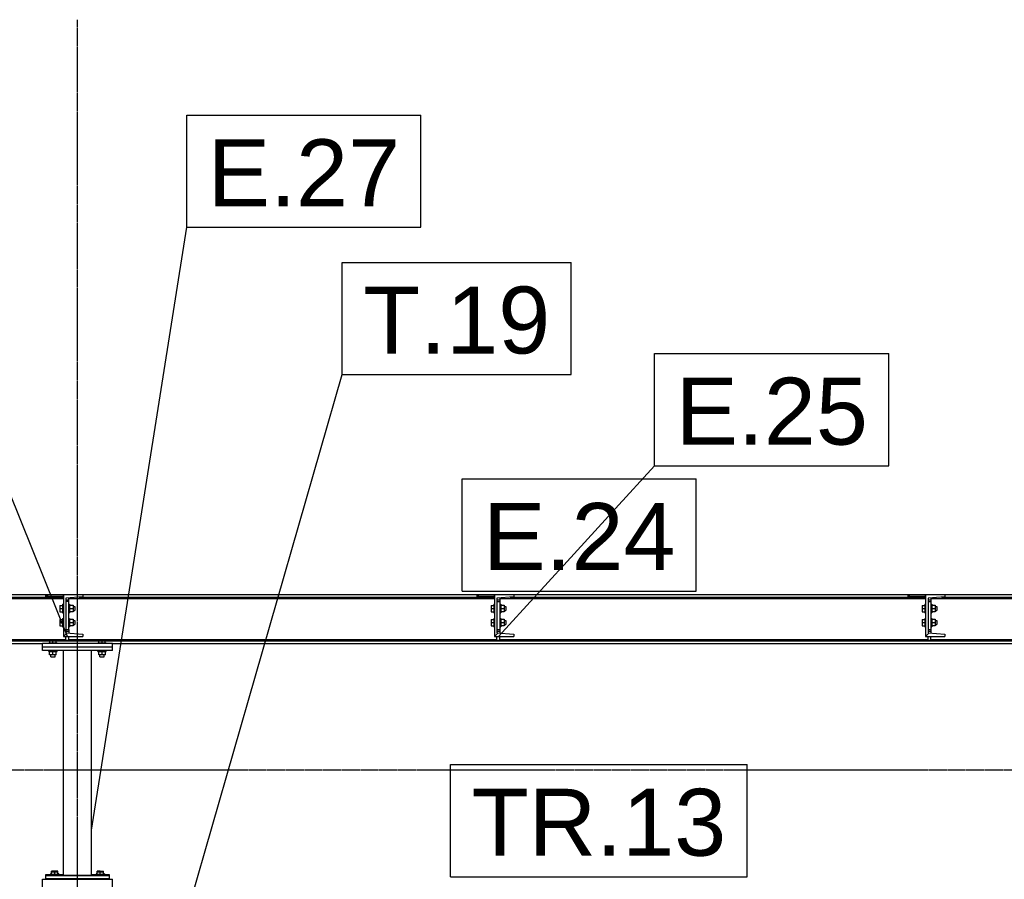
# Model space of a CAD drawing. Header units: millimetres. Extents: x -19654 to 22346, y -14260 to 15440.
# Tile 11 of 22: x -5877 to -3067, y 4487 to 6940. Entities that reach past the tile are written whole.
import ezdxf

# ---------------------------------------------------------------- set-up
doc = ezdxf.new("R2010")
doc.units = ezdxf.units.MM
doc.linetypes.add('DXK_LINE_DOT3', pattern=[5.9187, 2.979, -0.9799, 0.9799, -0.9799])
for name, color, linetype in [('TS_INNE_OBIEKTY', 7, 'Continuous'), ('TS_LINIE_WIDOCZNE', 7, 'Continuous'), ('TS_OPISY', 7, 'Continuous'), ('TS_OPISY_LINIE', 7, 'Continuous'), ('TS_OPISY_RAMKA', 7, 'Continuous'), ('TS_WYPELNIENIE', 7, 'Continuous')]:
    doc.layers.add(name, color=color, linetype=linetype)
doc.styles.add('Arial', font='ARIAL.TTF', dxfattribs={"height": 0.2})

# ---------------------------------------------------------------- blocks, each defined once
blk = doc.blocks.new('Part-305655477-1776 - 1303')
at = {"layer": 'TS_WYPELNIENIE', "linetype": 'Continuous'}
h = blk.add_hatch(dxfattribs=at)
h.set_pattern_fill('', color=256, scale=70, style=0, pattern_type=0)
h.set_pattern_definition([(45, (-4521.7, 5180), (-157.15, 157.15), [])])
h.paths.add_polyline_path([(-4521.7, 5300), (-4521.7, 5180), (-4466.7, 5180), (-4466.7, 5186.8), (-4514.7, 5190.6), (-4514.7, 5289.4), (-4466.7, 5293.2), (-4466.7, 5300)])
at = {"layer": 'TS_INNE_OBIEKTY', "color": 1, "linetype": 'Continuous'}
for p, q in [((-4521.7, 5300), (-4466.7, 5300)), ((-4521.7, 5300), (-4521.7, 5180)), ((-4466.7, 5293.2), (-4514.7, 5289.4)), ((-4514.7, 5289.4), (-4514.7, 5190.6)), ((-4466.7, 5300), (-4466.7, 5293.2)), ((-4521.7, 5180), (-4466.7, 5180)), ((-4514.7, 5190.6), (-4466.7, 5186.8)), ((-4466.7, 5186.8), (-4466.7, 5180))]:
    blk.add_line(p, q, dxfattribs=at)
blk = doc.blocks.new('Part-305655477-1780 - 1303')
at = {"layer": 'TS_WYPELNIENIE', "linetype": 'Continuous'}
h = blk.add_hatch(dxfattribs=at)
h.set_pattern_fill('', color=256, scale=70, style=0, pattern_type=0)
h.set_pattern_definition([(45, (-3291.7, 5180), (-157.15, 157.15), [])])
h.paths.add_polyline_path([(-3291.7, 5300), (-3291.7, 5180), (-3236.7, 5180), (-3236.7, 5186.8), (-3284.7, 5190.6), (-3284.7, 5289.4), (-3236.7, 5293.2), (-3236.7, 5300)])
at = {"layer": 'TS_INNE_OBIEKTY', "color": 1, "linetype": 'Continuous'}
for p, q in [((-3291.7, 5300), (-3236.7, 5300)), ((-3291.7, 5300), (-3291.7, 5180)), ((-3236.7, 5293.2), (-3284.7, 5289.4)), ((-3284.7, 5289.4), (-3284.7, 5190.6)), ((-3236.7, 5300), (-3236.7, 5293.2)), ((-3291.7, 5180), (-3236.7, 5180)), ((-3284.7, 5190.6), (-3236.7, 5186.8)), ((-3236.7, 5186.8), (-3236.7, 5180))]:
    blk.add_line(p, q, dxfattribs=at)
blk = doc.blocks.new('GridLine-305655477-2471 - 1303')
at = {"layer": 'TS_INNE_OBIEKTY', "color": 4, "linetype": 'DXK_LINE_DOT3'}
blk.add_line((-16331.7, 4800), (18196.3, 4800), dxfattribs=at)
blk = doc.blocks.new('Part-305655477-1754 - 1303')
at = {"layer": 'TS_LINIE_WIDOCZNE', "color": 1, "linetype": 'Continuous'}
for p, q in [((-5744.7, 5285), (-5736.7, 5285)), ((-5736.7, 5281), (-5736.7, 5290)), ((-5736.7, 5280), (-5744.7, 5280)), ((-5736.7, 5280.2), (-5736.7, 5281)), ((-5736.7, 5280), (-5736.7, 5280.2)), ((-5736.7, 5200), (-5736.7, 5280)), ((-5744.7, 5200), (-5736.7, 5200)), ((-5736.7, 5200), (-5736.7, 5190)), ((-5744.7, 5195), (-5736.7, 5195)), ((-5744.7, 5168.6), (-5744.7, 5180)), ((-5736.7, 5168.6), (-5736.7, 5180)), ((-5736.7, 5168.6), (-5744.7, 5168.6))]:
    blk.add_line(p, q, dxfattribs=at)
blk = doc.blocks.new('Part-305655477-1762 - 1303')
at = {"layer": 'TS_LINIE_WIDOCZNE', "color": 1, "linetype": 'Continuous'}
for p, q in [((-5751.7, 4498.9), (-5751.7, 5140)), ((-5671.7, 4498.9), (-5671.7, 5140)), ((-5751.7, 4498.9), (-5671.7, 4498.9))]:
    blk.add_line(p, q, dxfattribs=at)
blk = doc.blocks.new('Part-305655477-1782 - 1303')
at = {"layer": 'TS_LINIE_WIDOCZNE', "color": 1, "linetype": 'Continuous'}
for p, q in [((-3284.7, 5285), (-3276.7, 5285)), ((-3276.7, 5290), (-3276.7, 5190)), ((-3284.7, 5280), (-3276.7, 5280)), ((-3284.7, 5200), (-3276.7, 5200)), ((-3284.7, 5195), (-3276.7, 5195)), ((-3284.7, 5168.6), (-3284.7, 5180)), ((-3276.7, 5168.6), (-3276.7, 5180)), ((-3276.7, 5168.6), (-3284.7, 5168.6))]:
    blk.add_line(p, q, dxfattribs=at)
blk = doc.blocks.new('Part-305655477-1764 - 1303')
at = {"layer": 'TS_LINIE_WIDOCZNE', "color": 1, "linetype": 'Continuous'}
for p, q in [((-5611.7, 5160), (-5811.7, 5160)), ((-5811.7, 5150), (-5811.7, 5160)), ((-5611.7, 5150), (-5811.7, 5150)), ((-5611.7, 5150), (-5611.7, 5160))]:
    blk.add_line(p, q, dxfattribs=at)
blk = doc.blocks.new('Part-305655477-1778 - 1303')
at = {"layer": 'TS_LINIE_WIDOCZNE', "color": 1, "linetype": 'Continuous'}
for p, q in [((-4514.7, 5285), (-4506.7, 5285)), ((-4506.7, 5290), (-4506.7, 5190)), ((-4514.7, 5280), (-4506.7, 5280)), ((-4514.7, 5200), (-4506.7, 5200)), ((-4514.7, 5195), (-4506.7, 5195)), ((-4514.7, 5168.6), (-4514.7, 5180)), ((-4506.7, 5168.6), (-4506.7, 5180)), ((-4506.7, 5168.6), (-4514.7, 5168.6))]:
    blk.add_line(p, q, dxfattribs=at)
blk = doc.blocks.new('Part-305655477-1752 - 1303')
at = {"layer": 'TS_WYPELNIENIE', "linetype": 'Continuous'}
h = blk.add_hatch(dxfattribs=at)
h.set_pattern_fill('', color=256, scale=70, style=0, pattern_type=0)
h.set_pattern_definition([(45, (-5751.7, 5180), (-157.15, 157.15), [])])
h.paths.add_polyline_path([(-5751.7, 5300), (-5751.7, 5180), (-5696.7, 5180), (-5696.7, 5186.8), (-5744.7, 5190.6), (-5744.7, 5289.4), (-5696.7, 5293.2), (-5696.7, 5300)])
at = {"layer": 'TS_INNE_OBIEKTY', "color": 1, "linetype": 'Continuous'}
for p, q in [((-5751.7, 5300), (-5696.7, 5300)), ((-5751.7, 5300), (-5751.7, 5180)), ((-5696.7, 5293.2), (-5744.7, 5289.4)), ((-5744.7, 5289.4), (-5744.7, 5190.6)), ((-5696.7, 5300), (-5696.7, 5293.2)), ((-5751.7, 5180), (-5696.7, 5180)), ((-5744.7, 5190.6), (-5696.7, 5186.8)), ((-5696.7, 5186.8), (-5696.7, 5180))]:
    blk.add_line(p, q, dxfattribs=at)
blk = doc.blocks.new('Part-305655477-2086 - 1303')
at = {"layer": 'TS_WYPELNIENIE', "linetype": 'Continuous'}
h = blk.add_hatch(dxfattribs=at)
h.set_pattern_fill('', color=256, scale=70, style=0, pattern_type=0)
h.set_pattern_definition([(45, (-5801.7, 5294), (-157.15, 157.15), [])])
h.paths.add_polyline_path([(-5801.7, 5300), (-5801.7, 5294), (-5751.7, 5294), (-5751.7, 5300)])
at = {"layer": 'TS_INNE_OBIEKTY', "color": 1, "linetype": 'Continuous'}
for p, q in [((-5801.7, 5300), (-5751.7, 5300)), ((-5801.7, 5294), (-5801.7, 5300)), ((-5751.7, 5294), (-5801.7, 5294)), ((-5751.7, 5294), (-5751.7, 5300))]:
    blk.add_line(p, q, dxfattribs=at)
blk = doc.blocks.new('Part-305655477-1542 - 1303')
at = {"layer": 'TS_LINIE_WIDOCZNE', "color": 1, "linetype": 'Continuous'}
blk.add_line((-5801.7, 4491.7), (-5801.7, 4499.7), dxfattribs=at)
blk = doc.blocks.new('Part-305655477-1812 - 1303')
at = {"layer": 'TS_LINIE_WIDOCZNE', "color": 1, "linetype": 'Continuous'}
blk.add_line((-5801.7, 4491.4), (-5801.7, 4491.7), dxfattribs=at)
blk = doc.blocks.new('Bolt-305655477-1828 - 1303')
at = {"layer": 'TS_INNE_OBIEKTY', "color": 1, "linetype": 'Continuous'}
for p, q in [((-5732.4, 4488.4), (-5732.9, 4488.4)), ((-5732.9, 4488.4), (-5732.4, 4488.4)), ((-5730.8, 4488.3), (-5732.4, 4488.4)), ((-5728.9, 4488.3), (-5730.8, 4488.3)), ((-5726.7, 4488.3), (-5728.9, 4488.3)), ((-5724.5, 4488.3), (-5726.7, 4488.3)), ((-5722.6, 4488.3), (-5724.5, 4488.3)), ((-5721, 4488.4), (-5722.6, 4488.3)), ((-5720.5, 4488.4), (-5721, 4488.4)), ((-5720.5, 4488.4), (-5721, 4488.4)), ((-5702.4, 4488.4), (-5702.9, 4488.4)), ((-5702.9, 4488.4), (-5702.4, 4488.4)), ((-5700.8, 4488.3), (-5702.4, 4488.4)), ((-5698.9, 4488.3), (-5700.8, 4488.3)), ((-5696.7, 4488.3), (-5698.9, 4488.3)), ((-5694.5, 4488.3), (-5696.7, 4488.3)), ((-5692.6, 4488.3), (-5694.5, 4488.3)), ((-5691, 4488.4), (-5692.6, 4488.3)), ((-5690.5, 4488.4), (-5691, 4488.4)), ((-5691, 4488.4), (-5690.5, 4488.4))]:
    blk.add_line(p, q, dxfattribs=at)
blk = doc.blocks.new('Part-305655477-1747 - 1303')
at = {"layer": 'TS_LINIE_WIDOCZNE', "color": 1, "linetype": 'Continuous'}
for p, q in [((-6939.2, 5288.2), (-5751.7, 5288.2)), ((-6909.2, 5292.4), (-5751.7, 5292.4)), ((-6899.2, 5300), (-5801.7, 5300)), ((-5736.7, 5288.2), (-4521.7, 5288.2)), ((-5706.7, 5292.4), (-4521.7, 5292.4)), ((-5696.7, 5300), (-4571.7, 5300)), ((-4506.7, 5288.2), (-3291.7, 5288.2)), ((-4476.7, 5292.4), (-3291.7, 5292.4)), ((-4466.7, 5300), (-3341.7, 5300)), ((-3276.7, 5288.2), (-2049.2, 5288.2)), ((-3246.7, 5292.4), (-2079.2, 5292.4)), ((-3236.7, 5300), (-2089.2, 5300)), ((-6939.2, 5171.8), (-5744.7, 5171.8)), ((-5736.7, 5171.8), (-4514.7, 5171.8)), ((-4506.7, 5171.8), (-3284.7, 5171.8)), ((-3276.7, 5171.8), (-2049.2, 5171.8)), ((-6954.2, 5167.6), (-2034.2, 5167.6)), ((-6811.2, 5160), (-5811.7, 5160)), ((-5611.7, 5160), (-2171.2, 5160))]:
    blk.add_line(p, q, dxfattribs=at)
blk = doc.blocks.new('Bolt-305655477-1755 - 1303')
at = {"layer": 'TS_INNE_OBIEKTY', "color": 1, "linetype": 'Continuous'}
for p, q in [((-5761.7, 5269), (-5754.2, 5269)), ((-5761.7, 5269), (-5761.7, 5251)), ((-5761.7, 5260), (-5754.2, 5260)), ((-5754.2, 5272), (-5754.2, 5248)), ((-5754.2, 5272), (-5751.7, 5272)), ((-5736.7, 5272), (-5734.2, 5272)), ((-5734.2, 5272), (-5734.2, 5248)), ((-5734.2, 5269.5), (-5724.2, 5269.5)), ((-5734.2, 5260), (-5724.2, 5260)), ((-5724.2, 5269.5), (-5724.2, 5250.5)), ((-5724.2, 5266), (-5719.2, 5266)), ((-5724.2, 5254), (-5719.2, 5254)), ((-5719.2, 5266), (-5719.2, 5254)), ((-5761.7, 5251), (-5754.2, 5251)), ((-5761.7, 5229), (-5754.2, 5229)), ((-5761.7, 5229), (-5761.7, 5211)), ((-5754.2, 5248), (-5751.7, 5248)), ((-5754.2, 5232), (-5754.2, 5208)), ((-5754.2, 5232), (-5751.7, 5232)), ((-5736.7, 5248), (-5734.2, 5248)), ((-5736.7, 5232), (-5734.2, 5232)), ((-5724.2, 5250.5), (-5734.2, 5250.5)), ((-5734.2, 5232), (-5734.2, 5208)), ((-5734.2, 5229.5), (-5724.2, 5229.5)), ((-5724.2, 5229.5), (-5724.2, 5210.5)), ((-5724.2, 5226), (-5719.2, 5226)), ((-5719.2, 5226), (-5719.2, 5214)), ((-5761.7, 5220), (-5754.2, 5220)), ((-5761.7, 5211), (-5754.2, 5211)), ((-5754.2, 5208), (-5751.7, 5208)), ((-5736.7, 5208), (-5734.2, 5208)), ((-5734.2, 5220), (-5724.2, 5220)), ((-5724.2, 5210.5), (-5734.2, 5210.5)), ((-5724.2, 5214), (-5719.2, 5214))]:
    blk.add_line(p, q, dxfattribs=at)
blk = doc.blocks.new('Part-305655477-1822 - 1303')
at = {"layer": 'TS_LINIE_WIDOCZNE', "color": 1, "linetype": 'Continuous'}
for p, q in [((-5811.7, 4487.5), (-5611.7, 4487.5)), ((-5811.7, 4381.5), (-5811.7, 4487.5)), ((-5611.7, 4381.5), (-5611.7, 4487.5)), ((-5811.7, 4220.5), (-5811.7, 4367.4)), ((-5611.7, 4220.5), (-5611.7, 4367.4)), ((-5811.7, 4220.5), (-5741.7, 4220.5)), ((-5681.7, 4220.5), (-5611.7, 4220.5))]:
    blk.add_line(p, q, dxfattribs=at)
blk = doc.blocks.new('Part-305655477-1765 - 1303')
at = {"layer": 'TS_LINIE_WIDOCZNE', "color": 1, "linetype": 'Continuous'}
for p, q in [((-5611.7, 5150), (-5811.7, 5150)), ((-5811.7, 5140), (-5811.7, 5150)), ((-5611.7, 5140), (-5611.7, 5150)), ((-5611.7, 5140), (-5811.7, 5140))]:
    blk.add_line(p, q, dxfattribs=at)
blk = doc.blocks.new('Bolt-305655477-1766 - 1303')
at = {"layer": 'TS_INNE_OBIEKTY', "color": 1, "linetype": 'Continuous'}
for p, q in [((-5790.7, 5162.5), (-5790.7, 5170)), ((-5790.7, 5170), (-5772.7, 5170)), ((-5781.7, 5162.5), (-5781.7, 5170)), ((-5772.7, 5162.5), (-5772.7, 5170)), ((-5650.7, 5162.5), (-5650.7, 5170)), ((-5650.7, 5170), (-5632.7, 5170)), ((-5641.7, 5162.5), (-5641.7, 5170)), ((-5632.7, 5162.5), (-5632.7, 5170)), ((-5793.7, 5162.5), (-5769.7, 5162.5)), ((-5793.7, 5160), (-5793.7, 5162.5)), ((-5769.7, 5160), (-5769.7, 5162.5)), ((-5653.7, 5162.5), (-5629.7, 5162.5)), ((-5653.7, 5160), (-5653.7, 5162.5)), ((-5629.7, 5160), (-5629.7, 5162.5)), ((-5793.7, 5137.5), (-5793.7, 5140)), ((-5793.7, 5137.5), (-5769.7, 5137.5)), ((-5791.2, 5127.5), (-5791.2, 5137.5)), ((-5772.2, 5127.5), (-5791.2, 5127.5)), ((-5787.7, 5122.5), (-5787.7, 5127.5)), ((-5787.7, 5122.5), (-5775.7, 5122.5)), ((-5781.7, 5127.5), (-5781.7, 5137.5)), ((-5775.7, 5122.5), (-5775.7, 5127.5)), ((-5772.2, 5127.5), (-5772.2, 5137.5)), ((-5769.7, 5137.5), (-5769.7, 5140)), ((-5653.7, 5137.5), (-5653.7, 5140)), ((-5653.7, 5137.5), (-5629.7, 5137.5)), ((-5651.2, 5127.5), (-5651.2, 5137.5)), ((-5632.2, 5127.5), (-5651.2, 5127.5)), ((-5647.7, 5122.5), (-5647.7, 5127.5)), ((-5647.7, 5122.5), (-5635.7, 5122.5)), ((-5641.7, 5127.5), (-5641.7, 5137.5)), ((-5635.7, 5122.5), (-5635.7, 5127.5)), ((-5632.2, 5127.5), (-5632.2, 5137.5)), ((-5629.7, 5137.5), (-5629.7, 5140))]:
    blk.add_line(p, q, dxfattribs=at)
blk = doc.blocks.new('Bolt-305655477-1779 - 1303')
at = {"layer": 'TS_INNE_OBIEKTY', "color": 1, "linetype": 'Continuous'}
for p, q in [((-4531.7, 5269), (-4524.2, 5269)), ((-4531.7, 5269), (-4531.7, 5251)), ((-4531.7, 5260), (-4524.2, 5260)), ((-4524.2, 5272), (-4524.2, 5248)), ((-4524.2, 5272), (-4521.7, 5272)), ((-4506.7, 5272), (-4504.2, 5272)), ((-4504.2, 5272), (-4504.2, 5248)), ((-4504.2, 5269.5), (-4494.2, 5269.5)), ((-4504.2, 5260), (-4494.2, 5260)), ((-4494.2, 5269.5), (-4494.2, 5250.5)), ((-4494.2, 5266), (-4489.2, 5266)), ((-4494.2, 5254), (-4489.2, 5254)), ((-4489.2, 5266), (-4489.2, 5254)), ((-4531.7, 5251), (-4524.2, 5251)), ((-4531.7, 5229), (-4524.2, 5229)), ((-4531.7, 5229), (-4531.7, 5211)), ((-4524.2, 5248), (-4521.7, 5248)), ((-4524.2, 5232), (-4524.2, 5208)), ((-4524.2, 5232), (-4521.7, 5232)), ((-4506.7, 5248), (-4504.2, 5248)), ((-4506.7, 5232), (-4504.2, 5232)), ((-4494.2, 5250.5), (-4504.2, 5250.5)), ((-4504.2, 5232), (-4504.2, 5208)), ((-4504.2, 5229.5), (-4494.2, 5229.5)), ((-4494.2, 5229.5), (-4494.2, 5210.5)), ((-4494.2, 5226), (-4489.2, 5226)), ((-4489.2, 5226), (-4489.2, 5214)), ((-4531.7, 5220), (-4524.2, 5220)), ((-4531.7, 5211), (-4524.2, 5211)), ((-4524.2, 5208), (-4521.7, 5208)), ((-4506.7, 5208), (-4504.2, 5208)), ((-4504.2, 5220), (-4494.2, 5220)), ((-4494.2, 5210.5), (-4504.2, 5210.5)), ((-4494.2, 5214), (-4489.2, 5214))]:
    blk.add_line(p, q, dxfattribs=at)
blk = doc.blocks.new('Bolt-305655477-1783 - 1303')
at = {"layer": 'TS_INNE_OBIEKTY', "color": 1, "linetype": 'Continuous'}
for p, q in [((-3301.7, 5269), (-3294.2, 5269)), ((-3301.7, 5269), (-3301.7, 5251)), ((-3301.7, 5260), (-3294.2, 5260)), ((-3294.2, 5272), (-3294.2, 5248)), ((-3294.2, 5272), (-3291.7, 5272)), ((-3276.7, 5272), (-3274.2, 5272)), ((-3274.2, 5272), (-3274.2, 5248)), ((-3274.2, 5269.5), (-3264.2, 5269.5)), ((-3274.2, 5260), (-3264.2, 5260)), ((-3264.2, 5269.5), (-3264.2, 5250.5)), ((-3264.2, 5266), (-3259.2, 5266)), ((-3264.2, 5254), (-3259.2, 5254)), ((-3259.2, 5266), (-3259.2, 5254)), ((-3301.7, 5251), (-3294.2, 5251)), ((-3301.7, 5229), (-3294.2, 5229)), ((-3301.7, 5229), (-3301.7, 5211)), ((-3294.2, 5248), (-3291.7, 5248)), ((-3294.2, 5232), (-3294.2, 5208)), ((-3294.2, 5232), (-3291.7, 5232)), ((-3276.7, 5248), (-3274.2, 5248)), ((-3276.7, 5232), (-3274.2, 5232)), ((-3264.2, 5250.5), (-3274.2, 5250.5)), ((-3274.2, 5232), (-3274.2, 5208)), ((-3274.2, 5229.5), (-3264.2, 5229.5)), ((-3264.2, 5229.5), (-3264.2, 5210.5)), ((-3264.2, 5226), (-3259.2, 5226)), ((-3259.2, 5226), (-3259.2, 5214)), ((-3301.7, 5220), (-3294.2, 5220)), ((-3301.7, 5211), (-3294.2, 5211)), ((-3294.2, 5208), (-3291.7, 5208)), ((-3276.7, 5208), (-3274.2, 5208)), ((-3274.2, 5220), (-3264.2, 5220)), ((-3264.2, 5210.5), (-3274.2, 5210.5)), ((-3264.2, 5214), (-3259.2, 5214))]:
    blk.add_line(p, q, dxfattribs=at)
blk = doc.blocks.new('Part-305655477-1827 - 1303')
at = {"layer": 'TS_LINIE_WIDOCZNE', "color": 1, "linetype": 'Continuous'}
for p, q in [((-5801.7, 4488), (-5801.7, 4491.4)), ((-5621.7, 4488), (-5801.7, 4488)), ((-5801.7, 4488), (-5801.7, 4487.5)), ((-5621.7, 4488), (-5621.7, 4488.4)), ((-5621.7, 4487.5), (-5621.7, 4488))]:
    blk.add_line(p, q, dxfattribs=at)
blk = doc.blocks.new('Part-305655477-2083 - 1303')
at = {"layer": 'TS_WYPELNIENIE', "linetype": 'Continuous'}
h = blk.add_hatch(dxfattribs=at)
h.set_pattern_fill('', color=256, scale=70, style=0, pattern_type=0)
h.set_pattern_definition([(45, (-4571.7, 5294), (-157.15, 157.15), [])])
h.paths.add_polyline_path([(-4571.7, 5300), (-4571.7, 5294), (-4521.7, 5294), (-4521.7, 5300)])
at = {"layer": 'TS_INNE_OBIEKTY', "color": 1, "linetype": 'Continuous'}
for p, q in [((-4571.7, 5300), (-4521.7, 5300)), ((-4571.7, 5294), (-4571.7, 5300)), ((-4521.7, 5294), (-4571.7, 5294)), ((-4521.7, 5294), (-4521.7, 5300))]:
    blk.add_line(p, q, dxfattribs=at)
blk = doc.blocks.new('Part-305655477-1952 - 1303')
at = {"layer": 'TS_LINIE_WIDOCZNE', "color": 1, "linetype": 'Continuous'}
for p, q in [((-5801.7, 4501), (-5751.7, 4501)), ((-5801.7, 4488.4), (-5801.7, 4501)), ((-5801.7, 4498.4), (-5621.7, 4498.4)), ((-5671.7, 4501), (-5621.7, 4501)), ((-5621.7, 4501), (-5621.7, 4488.4)), ((-5621.7, 4488.4), (-5801.7, 4488.4))]:
    blk.add_line(p, q, dxfattribs=at)
blk = doc.blocks.new('Bolt-305655477-1955 - 1303')
at = {"layer": 'TS_INNE_OBIEKTY', "color": 1, "linetype": 'Continuous'}
for p, q in [((-5788.7, 4503), (-5787.1, 4503.1)), ((-5787.1, 4502.9), (-5788.7, 4503)), ((-5788.7, 4503), (-5788.7, 4498.9)), ((-5788.7, 4501.4), (-5787.1, 4501.5)), ((-5787.1, 4501.3), (-5788.7, 4501.4)), ((-5788.7, 4498.9), (-5787.1, 4498.8)), ((-5787.1, 4503.1), (-5785.7, 4503.2)), ((-5785.7, 4502.9), (-5787.1, 4502.9)), ((-5787.1, 4501.5), (-5785.7, 4501.5)), ((-5782.7, 4501.2), (-5787.1, 4501.3)), ((-5787.1, 4498.8), (-5782.7, 4498.7)), ((-5785.7, 4510.6), (-5776.7, 4510.7)), ((-5785.7, 4501.3), (-5785.7, 4510.6)), ((-5776.7, 4510.3), (-5785.7, 4510.4)), ((-5785.7, 4509), (-5776.7, 4509.1)), ((-5776.7, 4508.7), (-5785.7, 4508.8)), ((-5776.7, 4501.2), (-5785.7, 4501.3)), ((-5776.7, 4501.2), (-5782.7, 4501.2)), ((-5782.7, 4498.7), (-5776.7, 4498.7)), ((-5776.7, 4510.7), (-5767.7, 4510.6)), ((-5767.7, 4510.4), (-5776.7, 4510.3)), ((-5776.7, 4509.1), (-5776.7, 4510.3)), ((-5776.7, 4509.1), (-5767.7, 4509)), ((-5776.7, 4508.7), (-5767.7, 4508.8)), ((-5776.7, 4501.2), (-5776.7, 4508.7)), ((-5776.7, 4501.2), (-5767.7, 4501.3)), ((-5770.7, 4501.2), (-5776.7, 4501.2)), ((-5776.7, 4498.7), (-5770.7, 4498.7)), ((-5766.3, 4501.3), (-5770.7, 4501.2)), ((-5770.7, 4498.7), (-5766.3, 4498.8)), ((-5767.7, 4501.3), (-5767.7, 4510.6)), ((-5767.7, 4503.2), (-5766.3, 4503.1)), ((-5766.3, 4502.9), (-5767.7, 4502.9)), ((-5767.7, 4501.5), (-5766.3, 4501.5)), ((-5766.3, 4503.1), (-5764.7, 4503)), ((-5764.7, 4503), (-5766.3, 4502.9)), ((-5766.3, 4501.5), (-5764.7, 4501.4)), ((-5764.7, 4501.4), (-5766.3, 4501.3)), ((-5766.3, 4498.8), (-5764.7, 4498.9)), ((-5764.7, 4503), (-5764.7, 4498.9)), ((-5658.7, 4503), (-5657.1, 4503.1)), ((-5657.1, 4502.9), (-5658.7, 4503)), ((-5658.7, 4503), (-5658.7, 4498.9)), ((-5658.7, 4501.4), (-5657.1, 4501.5)), ((-5657.1, 4501.3), (-5658.7, 4501.4)), ((-5658.7, 4498.9), (-5657.1, 4498.8)), ((-5657.1, 4503.1), (-5655.7, 4503.2)), ((-5655.7, 4502.9), (-5657.1, 4502.9)), ((-5657.1, 4501.5), (-5655.7, 4501.5)), ((-5652.7, 4501.2), (-5657.1, 4501.3)), ((-5657.1, 4498.8), (-5652.7, 4498.7)), ((-5655.7, 4510.6), (-5646.7, 4510.7)), ((-5655.7, 4501.3), (-5655.7, 4510.6)), ((-5646.7, 4510.3), (-5655.7, 4510.4)), ((-5655.7, 4509), (-5646.7, 4509.1)), ((-5646.7, 4508.7), (-5655.7, 4508.8)), ((-5646.7, 4501.2), (-5655.7, 4501.3)), ((-5646.7, 4501.2), (-5652.7, 4501.2)), ((-5652.7, 4498.7), (-5646.7, 4498.7)), ((-5646.7, 4510.7), (-5637.7, 4510.6)), ((-5646.7, 4510.3), (-5637.7, 4510.4)), ((-5646.7, 4509.1), (-5646.7, 4510.3)), ((-5646.7, 4509.1), (-5637.7, 4509)), ((-5646.7, 4508.7), (-5637.7, 4508.8)), ((-5646.7, 4501.2), (-5646.7, 4508.7)), ((-5646.7, 4501.2), (-5637.7, 4501.3)), ((-5640.7, 4501.2), (-5646.7, 4501.2)), ((-5646.7, 4498.7), (-5640.7, 4498.7)), ((-5636.3, 4501.3), (-5640.7, 4501.2)), ((-5640.7, 4498.7), (-5636.3, 4498.8)), ((-5637.7, 4501.3), (-5637.7, 4510.6)), ((-5637.7, 4503.2), (-5636.3, 4503.1)), ((-5636.3, 4502.9), (-5637.7, 4502.9)), ((-5637.7, 4501.5), (-5636.3, 4501.5)), ((-5636.3, 4503.1), (-5634.7, 4503)), ((-5634.7, 4503), (-5636.3, 4502.9)), ((-5636.3, 4501.5), (-5634.7, 4501.4)), ((-5634.7, 4501.4), (-5636.3, 4501.3)), ((-5636.3, 4498.8), (-5634.7, 4498.9)), ((-5634.7, 4503), (-5634.7, 4498.9))]:
    blk.add_line(p, q, dxfattribs=at)
blk = doc.blocks.new('Part-305655477-2079 - 1303')
at = {"layer": 'TS_WYPELNIENIE', "linetype": 'Continuous'}
h = blk.add_hatch(dxfattribs=at)
h.set_pattern_fill('', color=256, scale=70, style=0, pattern_type=0)
h.set_pattern_definition([(45, (-3341.7, 5294), (-157.15, 157.15), [])])
h.paths.add_polyline_path([(-3341.7, 5300), (-3341.7, 5294), (-3291.7, 5294), (-3291.7, 5300)])
at = {"layer": 'TS_INNE_OBIEKTY', "color": 1, "linetype": 'Continuous'}
for p, q in [((-3341.7, 5300), (-3291.7, 5300)), ((-3341.7, 5294), (-3341.7, 5300)), ((-3291.7, 5294), (-3341.7, 5294)), ((-3291.7, 5294), (-3291.7, 5300))]:
    blk.add_line(p, q, dxfattribs=at)
blk = doc.blocks.new('GridLine-305655477-2463 - 1303')
at = {"layer": 'TS_INNE_OBIEKTY', "color": 4, "linetype": 'DXK_LINE_DOT3'}
blk.add_line((-5711.7, -2600), (-5711.7, 6940), dxfattribs=at)
blk = doc.blocks.new('Mark-305655477-3358 - 1303')
at = {"layer": 'TS_OPISY_RAMKA', "linetype": 'Continuous'}
for p, q in [((-4614.2, 5630), (-3945.9, 5630)), ((-4614.2, 5310), (-4614.2, 5630)), ((-3945.9, 5310), (-3945.9, 5630)), ((-4614.2, 5310), (-3945.9, 5310))]:
    blk.add_line(p, q, dxfattribs=at)
blk.add_wipeout([(-4005.9, 5370), (-4005.9, 5570), (-4554.2, 5570), (-4554.2, 5370)]).dxf.layer = 'TS_OPISY_LINIE'
blk.add_wipeout([(-4005.9, 5370), (-4005.9, 5570), (-4554.2, 5570), (-4554.2, 5370)]).dxf.layer = 'TS_OPISY_LINIE'
at = {"layer": 'TS_OPISY', "style": 'Arial'}
blk.add_text('E.24', height=191.02, dxfattribs=at).set_placement((-4554.2, 5370))
blk = doc.blocks.new('Mark-305655477-3363 - 1303')
at = {"layer": 'TS_OPISY_LINIE', "linetype": 'Continuous'}
blk.add_line((-4510.4, 5180.5), (-4065.3, 5667.6), dxfattribs=at)
at = {"layer": 'TS_OPISY_RAMKA', "linetype": 'Continuous'}
for p, q in [((-4065.3, 5987.6), (-3397, 5987.6)), ((-4065.3, 5667.6), (-4065.3, 5987.6)), ((-3397, 5667.6), (-3397, 5987.6)), ((-4065.3, 5667.6), (-3397, 5667.6))]:
    blk.add_line(p, q, dxfattribs=at)
blk.add_wipeout([(-3457, 5727.6), (-3457, 5927.6), (-4005.3, 5927.6), (-4005.3, 5727.6)]).dxf.layer = 'TS_OPISY_LINIE'
blk.add_wipeout([(-3457, 5727.6), (-3457, 5927.6), (-4005.3, 5927.6), (-4005.3, 5727.6)]).dxf.layer = 'TS_OPISY_LINIE'
at = {"layer": 'TS_OPISY', "style": 'Arial'}
blk.add_text('E.25', height=191.02, dxfattribs=at).set_placement((-4005.3, 5727.6))
blk = doc.blocks.new('Mark-305655477-3338 - 1303')
at = {"layer": 'TS_OPISY_RAMKA', "linetype": 'Continuous'}
for p, q in [((-4647.2, 4814.7), (-3801.3, 4814.7)), ((-4647.2, 4494.7), (-4647.2, 4814.7)), ((-3801.3, 4494.7), (-3801.3, 4814.7)), ((-4647.2, 4494.7), (-3801.3, 4494.7))]:
    blk.add_line(p, q, dxfattribs=at)
blk.add_wipeout([(-3861.3, 4554.7), (-3861.3, 4754.7), (-4587.2, 4754.7), (-4587.2, 4554.7)]).dxf.layer = 'TS_OPISY_LINIE'
blk.add_wipeout([(-3861.3, 4554.7), (-3861.3, 4754.7), (-4587.2, 4754.7), (-4587.2, 4554.7)]).dxf.layer = 'TS_OPISY_LINIE'
at = {"layer": 'TS_OPISY', "style": 'Arial'}
blk.add_text('TR.13', height=191.02, dxfattribs=at).set_placement((-4587.2, 4554.7))
blk = doc.blocks.new('Mark-305655477-3353 - 1303')
at = {"layer": 'TS_OPISY_LINIE', "linetype": 'Continuous'}
blk.add_line((-5400.9, 4382.5), (-4956.7, 5927.6), dxfattribs=at)
at = {"layer": 'TS_OPISY_RAMKA', "linetype": 'Continuous'}
for p, q in [((-4956.7, 6247.6), (-4303.3, 6247.6)), ((-4956.7, 5927.6), (-4956.7, 6247.6)), ((-4303.3, 5927.6), (-4303.3, 6247.6)), ((-4956.7, 5927.6), (-4303.3, 5927.6))]:
    blk.add_line(p, q, dxfattribs=at)
blk.add_wipeout([(-4363.3, 5987.6), (-4363.3, 6187.6), (-4896.7, 6187.6), (-4896.7, 5987.6)]).dxf.layer = 'TS_OPISY_LINIE'
blk.add_wipeout([(-4363.3, 5987.6), (-4363.3, 6187.6), (-4896.7, 6187.6), (-4896.7, 5987.6)]).dxf.layer = 'TS_OPISY_LINIE'
at = {"layer": 'TS_OPISY', "style": 'Arial'}
blk.add_text('T.19', height=191.02, dxfattribs=at).set_placement((-4896.7, 5987.6))
blk = doc.blocks.new('Mark-305655477-3360 - 1303')
at = {"layer": 'TS_OPISY_LINIE', "linetype": 'Continuous'}
blk.add_line((-5740.4, 5180.5), (-6054.6, 5959.9), dxfattribs=at)
at = {"layer": 'TS_OPISY_RAMKA', "linetype": 'Continuous'}
for p, q in [((-6722.8, 6279.9), (-6054.6, 6279.9)), ((-6722.8, 5959.9), (-6722.8, 6279.9)), ((-6054.6, 5959.9), (-6054.6, 6279.9)), ((-6722.8, 5959.9), (-6054.6, 5959.9))]:
    blk.add_line(p, q, dxfattribs=at)
blk.add_wipeout([(-6114.6, 6019.9), (-6114.6, 6219.9), (-6662.8, 6219.9), (-6662.8, 6019.9)]).dxf.layer = 'TS_OPISY_LINIE'
blk.add_wipeout([(-6114.6, 6019.9), (-6114.6, 6219.9), (-6662.8, 6219.9), (-6662.8, 6019.9)]).dxf.layer = 'TS_OPISY_LINIE'
at = {"layer": 'TS_OPISY', "style": 'Arial'}
blk.add_text('E.25', height=191.02, dxfattribs=at).set_placement((-6662.8, 6019.9))
blk = doc.blocks.new('Mark-305655477-3361 - 1303')
at = {"layer": 'TS_OPISY_LINIE', "linetype": 'Continuous'}
blk.add_line((-5672.2, 4628), (-5400.2, 6347.6), dxfattribs=at)
at = {"layer": 'TS_OPISY_RAMKA', "linetype": 'Continuous'}
for p, q in [((-5400.2, 6667.6), (-4731.9, 6667.6)), ((-5400.2, 6347.6), (-5400.2, 6667.6)), ((-4731.9, 6347.6), (-4731.9, 6667.6)), ((-5400.2, 6347.6), (-4731.9, 6347.6))]:
    blk.add_line(p, q, dxfattribs=at)
blk.add_wipeout([(-4791.9, 6407.6), (-4791.9, 6607.6), (-5340.2, 6607.6), (-5340.2, 6407.6)]).dxf.layer = 'TS_OPISY_LINIE'
blk.add_wipeout([(-4791.9, 6407.6), (-4791.9, 6607.6), (-5340.2, 6607.6), (-5340.2, 6407.6)]).dxf.layer = 'TS_OPISY_LINIE'
at = {"layer": 'TS_OPISY', "style": 'Arial'}
blk.add_text('E.27', height=191.02, dxfattribs=at).set_placement((-5340.2, 6407.6))

msp = doc.modelspace()

# ---------------------------------------------------------------- block references
for name in ['GridLine-305655477-2463 - 1303', 'Part-305655477-1747 - 1303', 'Part-305655477-2086 - 1303', 'Part-305655477-1752 - 1303', 'Part-305655477-1754 - 1303', 'Part-305655477-2083 - 1303', 'Part-305655477-1776 - 1303', 'Part-305655477-1778 - 1303', 'Part-305655477-2079 - 1303', 'Part-305655477-1780 - 1303', 'Part-305655477-1782 - 1303', 'Bolt-305655477-1755 - 1303', 'Bolt-305655477-1779 - 1303', 'Bolt-305655477-1783 - 1303', 'Bolt-305655477-1766 - 1303', 'Part-305655477-1764 - 1303', 'Part-305655477-1765 - 1303', 'Part-305655477-1762 - 1303', 'GridLine-305655477-2471 - 1303', 'Part-305655477-1952 - 1303', 'Part-305655477-1542 - 1303', 'Bolt-305655477-1955 - 1303', 'Part-305655477-1822 - 1303', 'Part-305655477-1812 - 1303', 'Part-305655477-1827 - 1303', 'Bolt-305655477-1828 - 1303']:
    msp.add_blockref(name, (0, 0))

# ---------------------------------------------------------------- next in the draw order: block references
for name in ['Mark-305655477-3360 - 1303', 'Mark-305655477-3358 - 1303', 'Mark-305655477-3338 - 1303']:
    msp.add_blockref(name, (0, 0))

# ---------------------------------------------------------------- next in the draw order: block references
msp.add_blockref('Mark-305655477-3363 - 1303', (0, 0))

# ---------------------------------------------------------------- next in the draw order: block references
msp.add_blockref('Mark-305655477-3353 - 1303', (0, 0))

# ---------------------------------------------------------------- next in the draw order: block references
msp.add_blockref('Mark-305655477-3361 - 1303', (0, 0))

doc.saveas('drawing.dxf')
